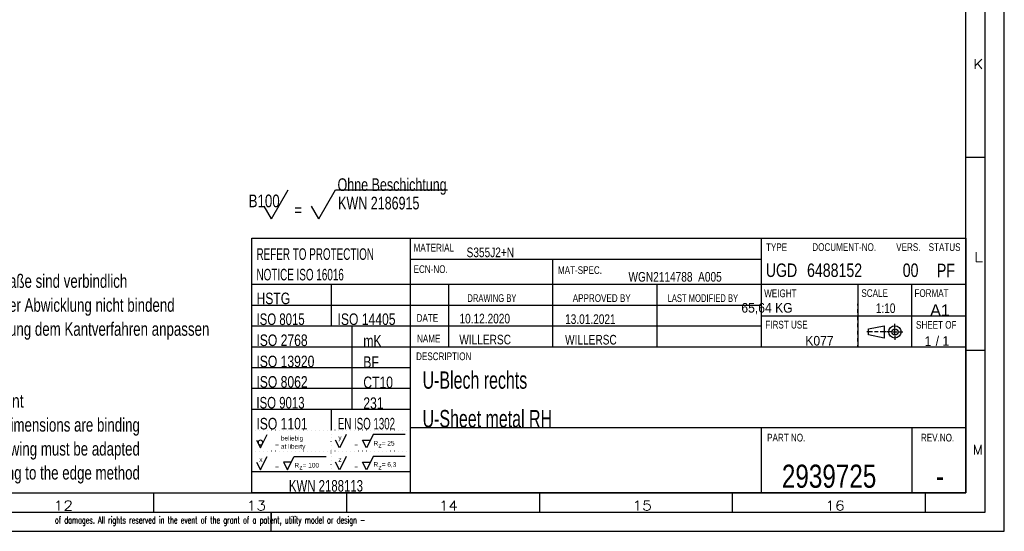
# Model space of a CAD drawing. Header units: millimetres. Extents: x -4 to 841, y -4 to 594.
# Tile 8 of 14: x 586 to 841, y 0 to 133. Entities that reach past the tile are written whole.
import ezdxf

# ---------------------------------------------------------------- set-up
doc = ezdxf.new("R2010")
doc.units = ezdxf.units.MM
doc.layers.add('1', color=7, linetype='Continuous')
doc.styles.add('SEACAD_Arial', font='arial.ttf', dxfattribs={"width": 0.75})
doc.styles.add('SEACAD_simplex_shx', font='simplex.shx', dxfattribs={"width": 0.587})

msp = doc.modelspace()

# ---------------------------------------------------------------- linework, layer by layer
at = {"layer": '1', "color": 7, "linetype": 'Continuous'}
for p, q in [((841, 0), (841, 594)), ((836, 5), (836, 589)), ((831, 10), (831, 584)), ((831, 97), (836, 97)), ((651.09, 81.07), (655.43, 88.59)), ((663.31, 81.07), (667.65, 88.59)), ((667.65, 88.59), (696.71, 88.59)), ((651.09, 81.07), (649.19, 84.36)), ((663.31, 81.07), (661.41, 84.36)), ((646, 76), (831, 76)), ((646, 10), (646, 76)), ((687, 76), (687, 10)), ((778, 76), (778, 47.8)), ((831, 76), (831, 10)), ((778, 70.5), (687, 70.5)), ((724, 47.8), (724, 70.5)), ((687, 64), (646, 64)), ((646.51, 64), (646, 64)), ((831, 64), (646, 64)), ((648.56, 64), (647.54, 64)), ((650.61, 64), (649.59, 64)), ((652.66, 64), (651.64, 64)), ((654.71, 64), (653.69, 64)), ((656.76, 64), (655.74, 64)), ((658.81, 64), (657.79, 64)), ((660.86, 64), (659.84, 64)), ((662.91, 64), (661.89, 64)), ((664.96, 64), (663.94, 64)), ((667.01, 64), (665.99, 64)), ((666.5, 64), (666.5, 58.6)), ((669.06, 64), (668.04, 64)), ((671.11, 64), (670.09, 64)), ((673.16, 64), (672.14, 64)), ((675.21, 64), (674.19, 64)), ((677.26, 64), (676.24, 64)), ((679.31, 64), (678.29, 64)), ((681.36, 64), (680.34, 64)), ((683.41, 64), (682.39, 64)), ((685.46, 64), (684.44, 64)), ((687, 64), (686.49, 64)), ((697, 47.8), (697, 64)), ((751, 47.8), (751, 64)), ((803, 64), (803, 47.8)), ((817, 47.8), (817, 64)), ((803, 58.53), (803, 59)), ((646.51, 58.6), (646, 58.6)), ((778, 58.6), (646, 58.6)), ((648.56, 58.6), (647.54, 58.6)), ((650.61, 58.6), (649.59, 58.6)), ((652.66, 58.6), (651.64, 58.6)), ((654.71, 58.6), (653.69, 58.6)), ((656.76, 58.6), (655.74, 58.6)), ((658.81, 58.6), (657.79, 58.6)), ((660.86, 58.6), (659.84, 58.6)), ((662.91, 58.6), (661.89, 58.6)), ((664.96, 58.6), (663.94, 58.6)), ((667.01, 58.6), (665.99, 58.6)), ((666.5, 58.6), (666.5, 53.2)), ((669.06, 58.6), (668.04, 58.6)), ((671.11, 58.6), (670.09, 58.6)), ((673.16, 58.6), (672.14, 58.6)), ((675.21, 58.6), (674.19, 58.6)), ((677.26, 58.6), (676.24, 58.6)), ((679.31, 58.6), (678.29, 58.6)), ((681.36, 58.6), (680.34, 58.6)), ((683.41, 58.6), (682.39, 58.6)), ((685.46, 58.6), (684.44, 58.6)), ((687, 58.6), (686.49, 58.6)), ((803, 56.67), (803, 57.6)), ((778, 55.9), (831, 55.9)), ((803, 54.8), (803, 55.73)), ((803, 52.93), (803, 53.87)), ((812.64, 52.72), (812.64, 53.82)), ((646.51, 53.2), (646, 53.2)), ((778, 53.2), (646, 53.2)), ((648.56, 53.2), (647.54, 53.2)), ((650.61, 53.2), (649.59, 53.2)), ((652.66, 53.2), (651.64, 53.2)), ((654.71, 53.2), (653.69, 53.2)), ((656.76, 53.2), (655.74, 53.2)), ((658.81, 53.2), (657.79, 53.2)), ((660.86, 53.2), (659.84, 53.2)), ((662.91, 53.2), (661.89, 53.2)), ((664.96, 53.2), (663.94, 53.2)), ((667.01, 53.2), (665.99, 53.2)), ((669.06, 53.2), (668.04, 53.2)), ((671.11, 53.2), (670.09, 53.2)), ((671.95, 31.6), (671.95, 53.2)), ((673.16, 53.2), (672.14, 53.2)), ((675.21, 53.2), (674.19, 53.2)), ((677.26, 53.2), (676.24, 53.2)), ((679.31, 53.2), (678.29, 53.2)), ((681.36, 53.2), (680.34, 53.2)), ((683.41, 53.2), (682.39, 53.2)), ((685.46, 53.2), (684.44, 53.2)), ((687, 53.2), (686.49, 53.2)), ((803, 51.07), (803, 52)), ((805.84, 52.52), (809.84, 53.32)), ((805.84, 50.92), (805.84, 52.52)), ((808.34, 51.72), (807.34, 51.72)), ((809.84, 53.32), (809.84, 50.12)), ((811.64, 51.72), (810.54, 51.72)), ((812.14, 51.72), (813.14, 51.72)), ((812.64, 51.22), (812.64, 52.22)), ((813.64, 51.72), (814.74, 51.72)), ((803, 49.2), (803, 50.13)), ((809.84, 50.12), (805.84, 50.92)), ((812.64, 50.72), (812.64, 49.62)), ((831, 47.8), (646, 47.8)), ((803, 47.8), (803, 48.27)), ((831, 47), (836, 47)), ((687, 42.4), (646, 42.4)), ((687, 37), (646, 37)), ((687, 31.6), (646, 31.6)), ((666.5, 31.6), (666.5, 26.2)), ((647.04, 26.2), (647.01, 26.2)), ((648.06, 26.2), (648.04, 26.2)), ((649.09, 26.2), (649.06, 26.2)), ((650.11, 26.2), (650.09, 26.2)), ((651.14, 26.2), (651.11, 26.2)), ((652.16, 26.2), (652.14, 26.2)), ((653.19, 26.2), (653.16, 26.2)), ((654.21, 26.2), (654.19, 26.2)), ((655.24, 26.2), (655.21, 26.2)), ((656.26, 26.2), (656.24, 26.2)), ((657.29, 26.2), (657.26, 26.2)), ((658.31, 26.2), (658.29, 26.2)), ((659.34, 26.2), (659.31, 26.2)), ((660.36, 26.2), (660.34, 26.2)), ((661.39, 26.2), (661.36, 26.2)), ((662.41, 26.2), (662.39, 26.2)), ((663.44, 26.2), (663.41, 26.2)), ((664.46, 26.2), (664.44, 26.2)), ((665.49, 26.2), (665.46, 26.2)), ((666.51, 26.2), (666.49, 26.2)), ((667.54, 26.2), (667.51, 26.2)), ((668.56, 26.2), (668.54, 26.2)), ((669.59, 26.2), (669.56, 26.2)), ((670.61, 26.2), (670.59, 26.2)), ((671.64, 26.2), (671.61, 26.2)), ((672.66, 26.2), (672.64, 26.2)), ((673.69, 26.2), (673.66, 26.2)), ((674.71, 26.2), (674.69, 26.2)), ((675.74, 26.2), (675.71, 26.2)), ((676.76, 26.2), (676.74, 26.2)), ((677.79, 26.2), (677.76, 26.2)), ((678.81, 26.2), (678.79, 26.2)), ((679.84, 26.2), (679.81, 26.2)), ((680.86, 26.2), (680.84, 26.2)), ((681.89, 26.2), (681.86, 26.2)), ((682.91, 26.2), (682.89, 26.2)), ((683.94, 26.2), (683.91, 26.2)), ((684.96, 26.2), (684.94, 26.2)), ((685.99, 26.2), (685.96, 26.2)), ((687, 26.2), (686.99, 26.2)), ((803, 26.8), (687, 26.8)), ((687, 26.8), (687, 26.28)), ((778, 26.8), (778, 10)), ((831, 26.8), (803, 26.8)), ((817, 26.8), (817, 10)), ((647.2, 23.62), (648.2, 21.63)), ((648.2, 21.63), (649.95, 25.13)), ((666.5, 25.2), (666.5, 25.23)), ((666.5, 24.22), (666.5, 24.25)), ((666.5, 23.24), (666.5, 23.27)), ((668.7, 21.63), (667.7, 23.62)), ((669.7, 23.62), (668.7, 21.63)), ((670.45, 25.13), (669.7, 23.62)), ((675.7, 21.63), (674.7, 23.62)), ((674.7, 23.62), (676.7, 23.62)), ((676.7, 23.62), (675.7, 21.63)), ((677.45, 25.13), (676.7, 23.62)), ((685.7, 25.13), (677.45, 25.13)), ((687, 25.23), (687, 24.18)), ((687, 23.12), (687, 22.07)), ((647.04, 20.8), (647.01, 20.8)), ((648.06, 20.8), (648.04, 20.8)), ((649.09, 20.8), (649.06, 20.8)), ((650.11, 20.8), (650.09, 20.8)), ((651.14, 20.8), (651.11, 20.8)), ((652.16, 20.8), (652.14, 20.8)), ((653.19, 20.8), (653.16, 20.8)), ((654.21, 20.8), (654.19, 20.8)), ((655.24, 20.8), (655.21, 20.8)), ((656.26, 20.8), (656.24, 20.8)), ((657.29, 20.8), (657.26, 20.8)), ((658.31, 20.8), (658.29, 20.8)), ((659.34, 20.8), (659.31, 20.8)), ((660.36, 20.8), (660.34, 20.8)), ((661.39, 20.8), (661.36, 20.8)), ((662.41, 20.8), (662.39, 20.8)), ((663.44, 20.8), (663.41, 20.8)), ((664.46, 20.8), (664.44, 20.8)), ((665.49, 20.8), (665.46, 20.8)), ((666.51, 20.8), (666.49, 20.8)), ((666.5, 22.26), (666.5, 22.29)), ((666.5, 21.28), (666.5, 21.3)), ((667.54, 20.8), (667.51, 20.8)), ((668.56, 20.8), (668.54, 20.8)), ((669.59, 20.8), (669.56, 20.8)), ((670.61, 20.8), (670.59, 20.8)), ((671.64, 20.8), (671.61, 20.8)), ((672.66, 20.8), (672.64, 20.8)), ((673.69, 20.8), (673.66, 20.8)), ((674.71, 20.8), (674.69, 20.8)), ((675.74, 20.8), (675.71, 20.8)), ((676.76, 20.8), (676.74, 20.8)), ((677.79, 20.8), (677.76, 20.8)), ((678.81, 20.8), (678.79, 20.8)), ((679.84, 20.8), (679.81, 20.8)), ((680.86, 20.8), (680.84, 20.8)), ((681.89, 20.8), (681.86, 20.8)), ((682.91, 20.8), (682.89, 20.8)), ((683.94, 20.8), (683.91, 20.8)), ((684.96, 20.8), (684.94, 20.8)), ((685.99, 20.8), (685.96, 20.8)), ((687, 20.8), (686.99, 20.8)), ((687, 21.02), (687, 19.98)), ((647.2, 17.93), (648.2, 15.93)), ((648.2, 15.93), (649.2, 17.93)), ((649.2, 17.93), (649.95, 19.43)), ((654.2, 17.93), (655.2, 15.93)), ((656.2, 17.93), (654.2, 17.93)), ((655.2, 15.93), (656.2, 17.93)), ((656.2, 17.93), (656.95, 19.43)), ((656.95, 19.43), (665.2, 19.43)), ((666.5, 20.3), (666.5, 20.32)), ((666.5, 19.31), (666.5, 19.34)), ((666.5, 18.33), (666.5, 18.36)), ((668.7, 15.93), (667.7, 17.93)), ((669.7, 17.93), (668.7, 15.93)), ((670.45, 19.43), (669.7, 17.93)), ((674.7, 17.93), (676.7, 17.93)), ((675.7, 15.93), (674.7, 17.93)), ((676.7, 17.93), (675.7, 15.93)), ((677.45, 19.43), (676.7, 17.93)), ((685.7, 19.43), (677.45, 19.43)), ((687, 18.93), (687, 17.88)), ((687, 15.4), (646, 15.4)), ((666.5, 17.35), (666.5, 17.38)), ((666.5, 16.37), (666.5, 16.4)), ((666.5, 15.4), (666.5, 15.41)), ((687, 16.83), (687, 15.78)), ((687, 14.73), (687, 13.68)), ((687, 12.62), (687, 11.58)), ((687, 10.53), (687, 10)), ((10, 10), (831, 10)), ((620.5, 10), (620.5, 5)), ((831, 10), (646, 10)), ((670.5, 10), (670.5, 5)), ((720.5, 10), (720.5, 5)), ((770.5, 10), (770.5, 5)), ((820.5, 10), (820.5, 5)), ((5, 5), (836, 5)), ((651, 5), (651, 2)), ((651, 0), (651, 4.75)), ((0, 0), (841, 0))]:
    msp.add_line(p, q, dxfattribs=at)
for radius in [1.6, 0.8]:
    msp.add_circle((812.64, 51.72), radius, dxfattribs=at)
for start, end in [(0, 180), (180, 0)]:
    msp.add_arc((648.2, 23.01), 0.618, start, end, dxfattribs=at)
for points, knots in [([(806.84, 51.72), (805.84, 51.72), (805.34, 51.72)], [0, 0, 0.666667, 1, 1]), ([(810.34, 51.72), (810.09, 51.72), (808.84, 51.72)], [0, 0, 0.166685, 1, 1])]:
    msp.add_open_spline(points, degree=1, knots=knots, dxfattribs=at)

# ---------------------------------------------------------------- texts
at = {"layer": '1', "attachment_point": 7}
for s, insert, char_height, width, style in [('{\\fsimplex|b0||i0||c0|p34;\\C7;\\H2.5;\\W1.148;K}', (832.97, 119.92), 2.5, 4.9293, 'SEACAD_simplex_shx'), ('{\\fArial|b0||i0||c0|p34;\\C7;\\H3.29;\\W0.705;Ohne Beschichtung}', (668.19, 87.27), 3.29, 29.3954, 'SEACAD_Arial'), ('{\\fArial|b0||i0||c0|p34;\\C7;\\H3.29;\\W0.75;B100}', (645.15, 83.99), 3.29, 7.8674, 'SEACAD_Arial'), ('{\\fArial|b0||i0||c0|p34;\\C7;\\H3.29;\\W0.705;KWN 2186915}', (668.34, 83.43), 3.29, 21.8857, 'SEACAD_Arial'), ('{\\fArial|b0||i0||c0|p34;\\C7;\\H3.29;\\W0.75;=}', (656.99, 81.72), 3.29, 2.0026, 'SEACAD_Arial'), ('{\\fArial|b0||i0||c0|p34;\\C7;\\H2.;\\W0.75;MATERIAL}', (687.9, 72.56), 2, 10.3044, 'SEACAD_Arial'), ('{\\fArial|b0||i0||c0|p34;\\C7;\\H2.;\\W0.75;TYPE}', (779.24, 72.68), 2, 5.4348, 'SEACAD_Arial'), ('{\\fArial|b0||i0||c0|p34;\\C7;\\H2.;\\W0.75;DOCUMENT-NO.}', (791.24, 72.68), 2, 16.2174, 'SEACAD_Arial'), ('{\\fArial|b0||i0||c0|p34;\\C7;\\H2.;\\W0.75;VERS.}', (812.98, 72.68), 2, 6.2174, 'SEACAD_Arial'), ('{\\fArial|b0||i0||c0|p34;\\C7;\\H2.;\\W0.75;STATUS}', (821.39, 72.68), 2, 8.1739, 'SEACAD_Arial'), ('{\\fArial|b0||i0||c0|p34;\\C7;\\H3.5;\\W0.705;Fertigmaße sind verbindlich}', (571.36, 62.09), 3.5, 43.8261, 'SEACAD_Arial'), ('{\\fArial|b0||i0||c0|p34;\\C7;\\H3.;\\W0.611;REFER TO PROTECTION}', (647.19, 70.36), 3, 31.4348, 'SEACAD_Arial'), ('{\\fArial|b0||i0||c0|p34;\\C7;\\H2.5;\\W0.75;S355J2+N}', (701.64, 71.06), 2.5, 12.0652, 'SEACAD_Arial'), ('{\\fsimplex|b0||i0||c0|p34;\\C7;\\H2.5;\\W1.292;L}', (833.11, 69.92), 2.5, 4.4104, 'SEACAD_simplex_shx'), ('{\\fArial|b0||i0||c0|p34;\\C7;\\H2.;\\W0.75;ECN-NO.}', (687.9, 66.96), 2, 8.6957, 'SEACAD_Arial'), ('{\\fArial|b0||i0||c0|p34;\\C7;\\H3.5;\\W0.75;UGD}', (779.18, 65.91), 3.5, 7.9891, 'SEACAD_Arial'), ('{\\fArial|b0||i0||c0|p34;\\C7;\\H3.5;\\W0.75;6488152}', (789.87, 65.91), 3.5, 13.8478, 'SEACAD_Arial'), ('{\\fArial|b0||i0||c0|p34;\\C7;\\H3.5;\\W0.75;00}', (814.67, 65.91), 3.5, 3.9565, 'SEACAD_Arial'), ('{\\fArial|b0||i0||c0|p34;\\C7;\\H3.5;\\W0.75;PF}', (823.52, 65.91), 3.5, 4.6413, 'SEACAD_Arial'), ('{\\fArial|b0||i0||c0|p34;\\C7;\\H3.;\\W0.611;NOTICE ISO 16016}', (647.19, 65.03), 3, 23.4783, 'SEACAD_Arial'), ('{\\fArial|b0||i0||c0|p34;\\C7;\\H2.;\\W0.75;MAT-SPEC.}', (725.32, 66.71), 2, 11.2609, 'SEACAD_Arial'), ('{\\fArial|b0||i0||c0|p34;\\C7;\\H2.5;\\W0.75;WGN2114788_A005}', (743.59, 64.03), 2.5, 23.587, 'SEACAD_Arial'), ('{\\fArial|b0||i0||c0|p34;\\C7;\\H3.;\\W0.75;HSTG}', (647.19, 58.86), 3, 8.6087, 'SEACAD_Arial'), ('{\\fArial|b0||i0||c0|p34;\\C7;\\H2.;\\W0.705;DRAWING BY}', (701.85, 59.45), 2, 13.3044, 'SEACAD_Arial'), ('{\\fArial|b0||i0||c0|p34;\\C7;\\H2.;\\W0.75;APPROVED BY}', (729.15, 59.45), 2, 14.8696, 'SEACAD_Arial'), ('{\\fArial|b0||i0||c0|p34;\\C7;\\H2.;\\W0.705;LAST MODIFIED BY}', (753.73, 59.45), 2, 19.1304, 'SEACAD_Arial'), ('{\\fArial|b0||i0||c0|p34;\\C7;\\H2.;\\W0.75;WEIGHT}', (778.77, 60.69), 2, 8.2609, 'SEACAD_Arial'), ('{\\fArial|b0||i0||c0|p34;\\C7;\\H2.;\\W0.75;SCALE}', (803.96, 60.75), 2, 6.7826, 'SEACAD_Arial'), ('{\\fArial|b0||i0||c0|p34;\\C7;\\H2.;\\W0.75;FORMAT}', (817.71, 60.75), 2, 8.6957, 'SEACAD_Arial'), ('{\\fArial|b0||i0||c0|p34;\\C7;\\H3.5;\\W0.705;Maße der Abwicklung nicht bindend}', (571.36, 55.88), 3.5, 56.5326, 'SEACAD_Arial'), ('{\\fArial|b0||i0||c0|p34;\\C7;\\H2.5;\\W0.9;65,64 KG}', (772.85, 56.25), 2.5, 12.9348, 'SEACAD_Arial'), ('{\\fArial|b0||i0||c0|p34;\\C7;\\H2.5;\\W0.75;1:10}', (807.68, 56.57), 2.5, 4.9457, 'SEACAD_Arial'), ('{\\fArial|b0||i0||c0|p34;\\C7;\\H3.;\\W0.705;ISO 8015}', (647.19, 53.46), 3, 12.9783, 'SEACAD_Arial'), ('{\\fArial|b0||i0||c0|p34;\\C7;\\H3.;\\W0.75;ISO 14405}', (668.19, 53.46), 3, 14.6739, 'SEACAD_Arial'), ('{\\fArial|b0||i0||c0|p34;\\C7;\\H2.;\\W0.75;DATE}', (688.69, 54.33), 2, 5.5217, 'SEACAD_Arial'), ('{\\fArial|b0||i0||c0|p34;\\C7;\\H2.5;\\W0.75;10.12.2020}', (699.79, 53.88), 2.5, 12.7174, 'SEACAD_Arial'), ('{\\fArial|b0||i0||c0|p34;\\C7;\\H2.5;\\W0.75;13.01.2021}', (727.16, 53.74), 2.5, 12.7174, 'SEACAD_Arial'), ('{\\fArial|b0||i0||c0|p34;\\C7;\\H2.;\\W0.75;FIRST USE}', (779.07, 52.57), 2, 10.7826, 'SEACAD_Arial'), ('{\\fArial|b0||i0||c0|p34;\\C7;\\H2.;\\W0.75;SHEET OF}', (818.12, 52.52), 2, 10.3478, 'SEACAD_Arial'), ('{\\fArial|b0||i0||c0|p34;\\C7;\\H3.5;\\W0.705;Abwicklung dem Kantverfahren anpassen}', (571.36, 49.66), 3.5, 66.0435, 'SEACAD_Arial'), ('{\\fArial|b0||i0||c0|p34;\\C7;\\H3.;\\W0.75;ISO 2768 }', (647.16, 48.01), 3, 13.8261, 'SEACAD_Arial'), ('{\\fArial|b0||i0||c0|p34;\\C7;\\H3.;\\W0.75;mK}', (674.87, 47.89), 3, 4.6304, 'SEACAD_Arial'), ('{\\fArial|b0||i0||c0|p34;\\C7;\\H2.;\\W0.75;NAME}', (688.79, 48.97), 2, 5.9565, 'SEACAD_Arial'), ('{\\fArial|b0||i0||c0|p34;\\C7;\\H4.5;\\W0.658;U-Blech rechts}', (690.23, 36.91), 4.5, 27.3913, 'SEACAD_Arial'), ('{\\fArial|b0||i0||c0|p34;\\C7;\\H2.5;\\W0.75;WILLERSC}', (699.75, 48.44), 2.5, 13.1522, 'SEACAD_Arial'), ('{\\fArial|b0||i0||c0|p34;\\C7;\\H2.5;\\W0.75;WILLERSC}', (727.16, 48.41), 2.5, 13.1522, 'SEACAD_Arial'), ('{\\fArial|b0||i0||c0|p34;\\C7;\\H2.5;\\W0.9;K077}', (789.42, 48.14), 2.5, 7.1196, 'SEACAD_Arial'), ('{\\fArial|b0||i0||c0|p34;\\C7;\\H2.5;\\W0.9;1}', (820.35, 48.07), 2.5, 1.6848, 'SEACAD_Arial'), ('{\\fArial|b0||i0||c0|p34;\\C7;\\H2.5;\\W0.9; / 1}', (822.34, 48.07), 2.5, 4.2935, 'SEACAD_Arial'), ('{\\fArial|b0||i0||c0|p34;\\C7;\\H2.;\\W0.75;DESCRIPTION}', (688.55, 44.36), 2, 14.087, 'SEACAD_Arial'), ('{\\fArial|b0||i0||c0|p34;\\C7;\\H3.;\\W0.75;ISO 13920}', (647.16, 42.51), 3, 14.6739, 'SEACAD_Arial'), ('{\\fArial|b0||i0||c0|p34;\\C7;\\H3.;\\W0.75;BF}', (674.87, 42.39), 3, 3.9783, 'SEACAD_Arial'), ('{\\fArial|b0||i0||c0|p34;\\C7;\\H3.;\\W0.75;ISO 8062}', (647.16, 37.21), 3, 12.9783, 'SEACAD_Arial'), ('{\\fArial|b0||i0||c0|p34;\\C7;\\H3.;\\W0.75;CT10}', (674.87, 37.09), 3, 7.5, 'SEACAD_Arial'), ('{\\fArial|b0||i0||c0|p34;\\C7;\\H3.5;\\W0.75;Important}', (571.36, 31.02), 3.5, 15.0652, 'SEACAD_Arial'), ('{\\fArial|b0||i0||c0|p34;\\C7;\\H3.;\\W0.705;ISO 9013}', (647.16, 31.81), 3, 12.9783, 'SEACAD_Arial'), ('{\\fArial|b0||i0||c0|p34;\\C7;\\H3.;\\W0.75;231}', (674.87, 31.69), 3, 5.087, 'SEACAD_Arial'), ('{\\fArial|b0||i0||c0|p34;\\C7;\\H4.5;\\W0.658;U-Sheet metal RH}', (690.23, 26.91), 4.5, 34.1413, 'SEACAD_Arial'), ('{\\fArial|b0||i0||c0|p34;\\C7;\\H3.5;\\W0.705;Finish dimensions are binding}', (571.36, 24.8), 3.5, 47.0978, 'SEACAD_Arial'), ('{\\fArial|b0||i0||c0|p34;\\C7;\\H3.;\\W0.75;ISO 1101}', (647.16, 26.38), 3, 12.9783, 'SEACAD_Arial'), ('{\\fArial|b0||i0||c0|p34;\\C7;\\H3.;\\W0.6;EN ISO 1302}', (668.27, 26.38), 3, 14.8044, 'SEACAD_Arial'), ('{\\fArial|b0||i0||c0|p34;\\C7;\\H2.;\\W0.75;PART NO.}', (779.53, 23.27), 2, 9.7391, 'SEACAD_Arial'), ('{\\fArial|b0||i0||c0|p34;\\C7;\\H2.;\\W0.75;REV.NO.}', (819.4, 23.27), 2, 8.4783, 'SEACAD_Arial'), ('{\\fArial|b0||i0||c0|p34;\\C7;\\H3.5;\\W0.705;The drawing must be adapted}', (571.36, 18.59), 3.5, 47.1739, 'SEACAD_Arial'), ('{\\fArial|b0||i0||c0|p34;\\C7;\\H3.5;\\W0.705;according to the edge method}', (571.36, 12.38), 3.5, 47.1739, 'SEACAD_Arial'), ('{\\fsimplex|b0||i0||c0|p34;\\C7;\\H2.5;\\W1.033;M}', (832.83, 19.92), 2.5, 4.8821, 'SEACAD_simplex_shx'), ('{\\fArial|b0||i0||c0|p34;\\C7;\\H6.;\\W0.75;2939725}', (783.35, 11.21), 6, 23.7391, 'SEACAD_Arial'), ('{\\fArial|b0||i0||c0|p34;\\C7;\\H3.;\\W0.705;KWN 2188113}', (655.58, 10.26), 3, 19.9565, 'SEACAD_Arial'), ('{\\fArial|b0||i0||c0|p34;\\C7;\\H6.;\\W0.75;-}', (823.28, 11.35), 6, 2.087, 'SEACAD_Arial'), ('{\\fsimplex|b0||i0||c0|p34;\\C7;\\H2.5;\\W1.179;12}', (594.6, 5.43), 2.5, 6.7361, 'SEACAD_simplex_shx'), ('{\\fsimplex|b0||i0||c0|p34;\\C7;\\H2.5;\\W1.179;13}', (644.6, 5.43), 2.5, 6.7361, 'SEACAD_simplex_shx'), ('{\\fsimplex|b0||i0||c0|p34;\\C7;\\H2.5;\\W1.148;14}', (694.46, 5.42), 2.5, 6.7689, 'SEACAD_simplex_shx'), ('{\\fsimplex|b0||i0||c0|p34;\\C7;\\H2.5;\\W1.179;15}', (744.6, 5.43), 2.5, 6.7361, 'SEACAD_simplex_shx'), ('{\\fsimplex|b0||i0||c0|p34;\\C7;\\H2.5;\\W1.179;16}', (794.6, 5.43), 2.5, 6.7361, 'SEACAD_simplex_shx'), ('{\\fsimplex|b0||i0||c0|p34;\\C7;\\H1.8;\\W0.5546; of damages. All rights reserved in the event of the grant of a patent, utility model or design -}', (594.09, 1.44), 1.8, 76.2793, 'SEACAD_simplex_shx')]:
    msp.add_mtext(s, dxfattribs=dict(at, insert=insert, char_height=char_height, width=width, style=style))
for s, insert, char_height, width in [('{\\fArial|b0||i0||c0|p34;\\C7;\\H3.;\\W1.;A1}', (821.78, 55.85), 3, 5.1522), ('{\\fArial|b0||i0||c0|p34;\\C7;\\H1.2;\\W1.;at liberty}', (653.51, 21.06), 1.2, 6.3131), ('{\\fArial|b0||i0||c0|p34;\\C7;\\H1.2;\\W1.;beliebig}', (653.51, 23.19), 1.2, 5.7913), ('{\\fArial|b0||i0||c0|p34;\\C7;\\H1.2;\\W1.;y}', (668.4, 23.36), 1.2, 0.8087), ('{\\fArial|b0||i0||c0|p34;\\C7;\\H1.2;\\W1.;R  = 25}', (677.51, 22.22), 1.2, 5.4522), ('{\\fArial|b0||i0||c0|p34;\\C7;\\H1.2;\\W1.;=}', (652.01, 21.82), 1.2, 0.9652), ('{\\fArial|b0||i0||c0|p34;\\C7;\\H1.2;\\W1.;=}', (672.51, 21.82), 1.2, 0.9652), ('{\\fArial|b0||i0||c0|p34;\\C7;\\H1.2;\\W1.;z}', (678.77, 21.72), 1.2, 0.8087), ('{\\fArial|b0||i0||c0|p34;\\C7;\\H1.2;\\W1.;x}', (647.9, 18.02), 1.2, 0.8087), ('{\\fArial|b0||i0||c0|p34;\\C7;\\H1.2;\\W1.;z}', (668.4, 18.02), 1.2, 0.8087), ('{\\fArial|b0||i0||c0|p34;\\C7;\\H1.2;\\W1.;=}', (652.01, 16.12), 1.2, 0.9652), ('{\\fArial|b0||i0||c0|p34;\\C7;\\H1.2;\\W1.;R  = 100}', (657.01, 16.52), 1.2, 6.3913), ('{\\fArial|b0||i0||c0|p34;\\C7;\\H1.2;\\W1.;z}', (658.27, 16.02), 1.2, 0.8087), ('{\\fArial|b0||i0||c0|p34;\\C7;\\H1.2;\\W1.;=}', (672.51, 16.12), 1.2, 0.9652), ('{\\fArial|b0||i0||c0|p34;\\C7;\\H1.2;\\W1.;R  = 6,3}', (677.51, 16.52), 1.2, 5.9217), ('{\\fArial|b0||i0||c0|p34;\\C7;\\H1.2;\\W1.;z}', (678.77, 16.02), 1.2, 0.8087)]:
    msp.add_mtext(s, dxfattribs=dict(at, insert=insert, char_height=char_height, width=width))

doc.saveas('drawing.dxf')
